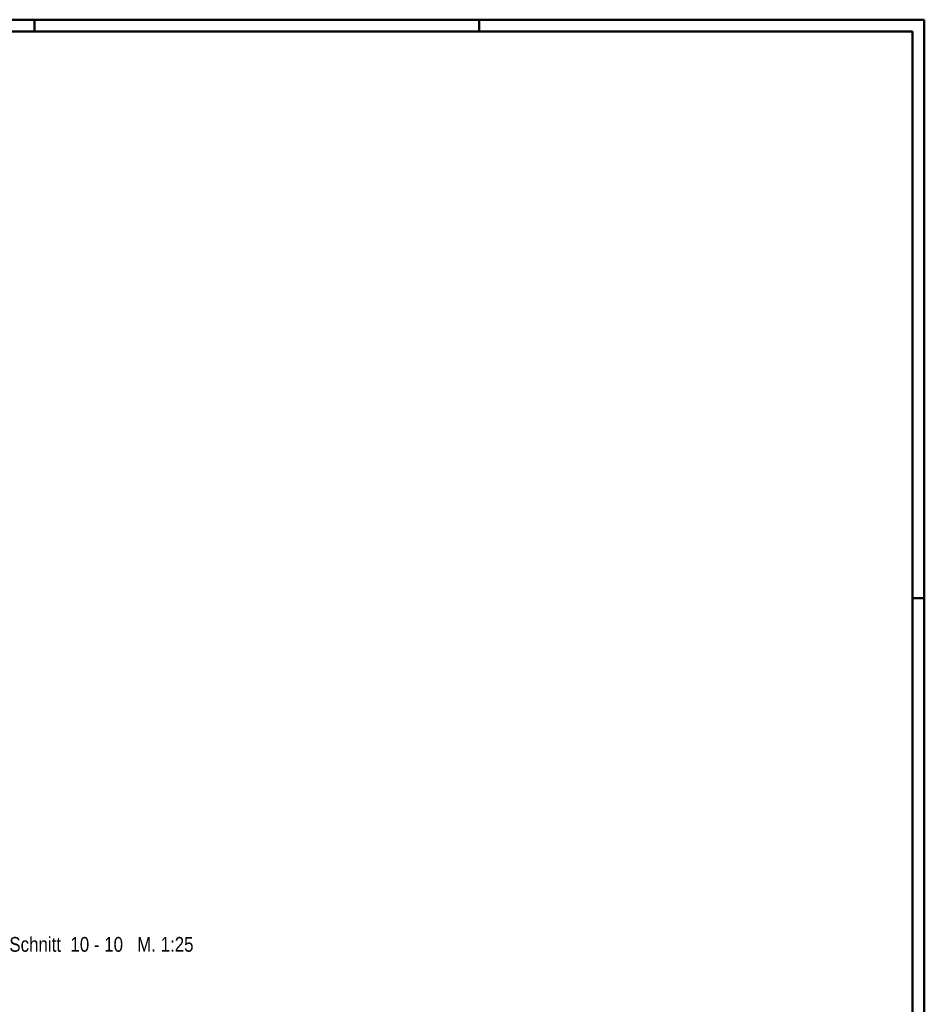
# Model space of a CAD drawing. Header units: millimetres. Extents: x 0 to 44.7, y 0 to 21.
# Tile 19 of 19: x 34.1 to 43.8, y 10.5 to 21. Entities that reach past the tile are written whole.
import ezdxf

# ---------------------------------------------------------------- set-up
doc = ezdxf.new("R2010")
doc.units = ezdxf.units.MM
doc.styles.add('Arial Narrow', font='ARIALN.TTF')

msp = doc.modelspace()

# ---------------------------------------------------------------- linework, layer by layer
at = {"color": 4, "linetype": 'Continuous', "lineweight": 50}
for p, q in [((43.75, 21.025), (0, 21.025)), ((43.75, 0), (43.75, 21.025)), ((43.625, 20.9), (0.5, 20.9)), ((43.625, 0.125), (43.625, 20.9))]:
    msp.add_line(p, q, dxfattribs=at)
at = {"color": 4, "linetype": 'Continuous', "lineweight": 50, "ltscale": 4}
for p, q in [((34.25, 21.025), (34.25, 20.9)), ((39, 21.025), (39, 20.9)), ((43.75, 14.85), (43.625, 14.85))]:
    msp.add_line(p, q, dxfattribs=at)

# ---------------------------------------------------------------- texts
at = {"color": 1, "lineweight": 70, "style": 'Arial Narrow'}
msp.add_text('Schnitt  10 - 10   M. 1:25', height=0.1575, dxfattribs=at).set_placement((33.983079, 11.073671))

doc.saveas('drawing.dxf')
